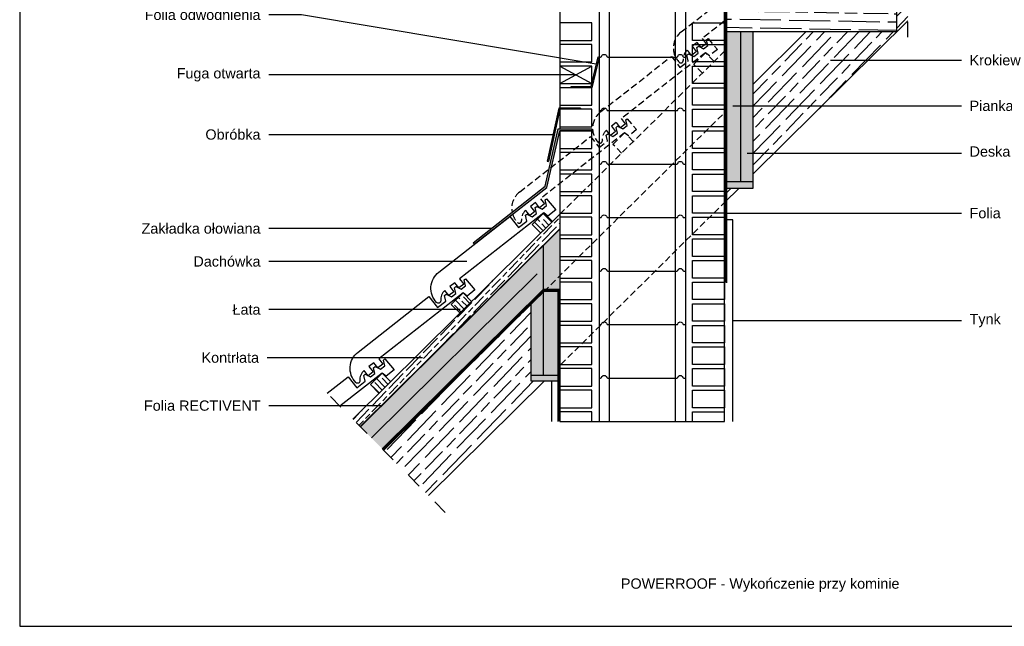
# Model space of a CAD drawing. Header units: millimetres. Extents: x -1427 to 15787, y -1578 to 5789.
# Tile 98 of 146: x -1250 to -1011, y 1619 to 1766. Entities that reach past the tile are written whole.
import ezdxf
from ezdxf import colors
from ezdxf.entities.mleader import LeaderData, LeaderLine
from ezdxf.math import Vec2, Vec3

# ---------------------------------------------------------------- set-up
doc = ezdxf.new("R2010")
doc.units = ezdxf.units.MM
doc.linetypes.add('ACAD_ISO03W100', pattern=[30, 12, -18])
doc.linetypes.add('UKRYTE', pattern=[9.525, 6.35, -3.175])
for name, color, linetype in [('folia', 7, 'ACAD_ISO03W100'), ('niewidoczne', 7, 'UKRYTE'), ('opis', 7, 'Continuous'), ('POWERROOF', 7, 'GRADZINOWANIE')]:
    doc.layers.add(name, color=color, linetype=linetype)
doc.styles.get("Standard").update_dxf_attribs({"font": 'arial.ttf'})
doc.linetypes.add('GRADZINOWANIE', pattern='A,0.00254,-2.54,[134,ltypeshp.shx,S=2.54,R=0,X=-2.54,Y=0],-5.08,[134,ltypeshp.shx,S=2.54,R=180,X=2.54,Y=0],-2.54', length=10.16254)

# ---------------------------------------------------------------- blocks, each defined once
blk = doc.blocks.new('_None')

msp = doc.modelspace()

# ---------------------------------------------------------------- hatches: boundary and pattern name
h = msp.add_hatch()
h.set_pattern_fill('GOST_WOOD', color=256, angle=316)
h.set_pattern_definition([(46, (-1511.5406, 1623.9323), (4.31604, -4.16795), [10, -2]), (46, (-1511.491, 1621.1043), (4.31604, -4.16795), [6, -1.5, 3, -1.5]), (46, (-1512.1366, 1617.557), (4.31604, -4.16795), [10, -2])])
h.paths.add_polyline_path([(-1122.58739, 1678.4699), (-1125.71347, 1678.4699), (-1125.71347, 1679.9699), (-1125.71347, 1697.18926), (-1161.56152, 1661.68496), (-1150.65429, 1650.67213)])
h.paths.add_polyline_path([(-1036.81492, 1763.4199), (-1058.8416, 1763.4199), (-1071.71347, 1750.67145), (-1071.71347, 1728.85599)])
h.paths.add_polyline_path([(-1034.13296, 1787.89161), (-1049.75446, 1772.4199), (-1051.77383, 1770.4199), (-1036.81492, 1770.4199), (-1036.81492, 1763.4199), (-1034.13296, 1766.07615)])
h.paths.add_polyline_path([(-1075.18283, 1725.4199), (-1078.21347, 1725.4199), (-1078.21347, 1722.41832)])
h = msp.add_hatch()
h.set_pattern_fill('GOST_WOOD', color=256, angle=89)
h.set_pattern_definition([(179, (-1511.5406, 1623.9323), (0.104714, 5.999086), [10, -2]), (179, (-1509.506, 1625.897), (0.104714, 5.999086), [6, -1.5, 3, -1.5]), (179, (-1506.4716, 1627.8445), (0.104714, 5.999086), [10, -2])])
h.paths.add_polyline_path([(-1078.21347, 1770.4199), (-1078.21347, 1763.4199), (-1036.81492, 1763.4199), (-1036.81492, 1770.4199)])
h = msp.add_hatch(color=8)
h.dxf.hatch_style = 1
h.paths.add_polyline_path([(-1071.71347, 1763.4199), (-1074.71347, 1763.4199), (-1074.71347, 1726.9199), (-1071.71347, 1726.9199)])
h.paths.add_polyline_path([(-1071.71347, 1726.9199), (-1074.71347, 1726.9199), (-1078.21347, 1726.9199), (-1078.21347, 1725.4199), (-1071.71347, 1725.4199)])
h.paths.add_polyline_path([(-1122.71347, 1700.16049), (-1125.71347, 1697.18926), (-1125.71347, 1679.9699), (-1122.71347, 1679.9699)])
h.paths.add_polyline_path([(-1119.21347, 1679.9699), (-1125.71347, 1679.9699), (-1125.71347, 1678.4699), (-1119.21347, 1678.4699)])
h = msp.add_hatch(color=9)
h.dxf.hatch_style = 1
h.paths.add_polyline_path([(-1074.71347, 1763.4199), (-1078.21347, 1763.4199), (-1078.21347, 1726.9199), (-1074.71347, 1726.9199)])
h = msp.add_hatch()
h.set_pattern_fill('GOST_WOOD', color=256, scale=0.5, angle=44)
h.set_pattern_definition([(134, (-1508.8906, 1574.9323), (2.15802, 2.083975), [5, -1]), (134, (-1507.4766, 1574.9077), (2.15802, 2.083975), [3, -0.75, 1.5, -0.75]), (134, (-1505.7153, 1574.5233), (2.15802, 2.083975), [5, -1])])
h.paths.add_polyline_path([(-1159.80883, 1678.3398), (-1161.91991, 1680.47132), (-1164.76193, 1677.65655), (-1162.65086, 1675.52503)])
h.paths.add_polyline_path([(-1140.16337, 1697.79689), (-1142.27444, 1699.9284), (-1145.11647, 1697.11363), (-1143.00539, 1694.98212)])
h.paths.add_polyline_path([(-1120.5179, 1717.25397), (-1122.62898, 1719.38549), (-1125.471, 1716.57072), (-1123.35992, 1714.4392)])
h = msp.add_hatch(color=9)
h.dxf.hatch_style = 1
h.paths.add_polyline_path([(-1119.21347, 1700.34735), (-1122.50878, 1700.36323), (-1122.71347, 1700.16049), (-1122.71347, 1679.9699), (-1119.21347, 1679.9699)])
h.paths.add_polyline_path([(-1118.71347, 1702.5449), (-1118.71347, 1704.12214), (-1122.00637, 1700.86081), (-1118.71347, 1700.84495)])
h.paths.add_polyline_path([(-1118.71347, 1704.12214), (-1118.71347, 1707.7949), (-1118.71347, 1715.38173), (-1122.71347, 1711.42009), (-1122.71347, 1700.86422), (-1122.00637, 1700.86081)])
at = {"layer": 'opis'}
h = msp.add_hatch(dxfattribs=at)
h.set_pattern_fill('GOST_WOOD', color=256, scale=0.5, angle=316)
h.set_pattern_definition([(46, (-1511.5406, 1623.9323), (2.15802, -2.083975), [5, -1]), (46, (-1511.516, 1622.5183), (2.15802, -2.083975), [3, -0.75, 1.5, -0.75]), (46, (-1511.8386, 1620.7447), (2.15802, -2.083975), [5, -1])])
h.paths.add_polyline_path([(-1118.71347, 1715.52248), (-1118.71347, 1718.2949), (-1118.71347, 1719.0411), (-1165.69264, 1672.51241), (-1162.13995, 1672.51241)])
h.paths.add_polyline_path([(-1162.13995, 1672.51241), (-1165.69264, 1672.51241), (-1166.96848, 1671.24881), (-1163.42172, 1671.24294)])
h.paths.add_polyline_path([(-1163.42172, 1671.24294), (-1166.96848, 1671.24881), (-1169.02065, 1669.21632), (-1167.26142, 1667.44005)])
h.paths.add_polyline_path([(-1038.0453, 1795.41713), (-1039.80453, 1797.19339), (-1044.77806, 1792.26755), (-1043.01883, 1790.49128)])
h = msp.add_hatch(color=256, dxfattribs=at)
h.dxf.hatch_style = 1
h.paths.add_polyline_path([(-1109.21347, 1757.2199), (-1109.45681, 1757.27725), (-1111.1614, 1750.0449), (-1115.96347, 1750.0449), (-1115.96347, 1749.7949), (-1110.96347, 1749.7949)])
h = msp.add_hatch(color=256, dxfattribs=at)
h.dxf.hatch_style = 1
h.paths.add_polyline_path([(-1118.71347, 1744.5449), (-1113.71347, 1744.5449), (-1113.71347, 1744.8449), (-1118.95476, 1744.8449), (-1121.79401, 1731.9116), (-1121.50099, 1731.84727)])
h = msp.add_hatch(color=256, dxfattribs=at)
h.dxf.hatch_style = 1
h.paths.add_polyline_path([(-1121.86939, 1725.5678), (-1120.72579, 1730.54205), (-1121.35142, 1730.05232), (-1122.31701, 1725.85238), (-1139.84576, 1712.13128), (-1139.53756, 1711.73756)])
h.paths.add_polyline_path([(-1118.71347, 1739.2949), (-1110.96347, 1739.2949), (-1110.96347, 1739.7949), (-1119.11156, 1739.7949), (-1121.35142, 1730.05232), (-1120.72579, 1730.54205)])
at = {"layer": 'POWERROOF'}
h = msp.add_hatch(color=9, dxfattribs=at)
h.dxf.hatch_style = 1
h.paths.add_polyline_path([(-1122.71347, 1700.86422), (-1122.71347, 1711.42009), (-1167.19105, 1667.369), (-1161.91336, 1662.04022)])

# ---------------------------------------------------------------- linework, layer by layer
msp.add_lwpolyline([(-1250.04064, 1618.93234), (-890.04064, 1618.93234), (-890.04064, 1871.93234), (-1250.04064, 1871.93234)], close=True)
for points in [[(-1071.71347, 1728.85599), (-1034.13296, 1766.07615)], [(-1071.71347, 1750.67145), (-1058.8416, 1763.4199)], [(-1078.71347, 1721.92311), (-1075.18283, 1725.4199)], [(-1169.02065, 1669.21632), (-1118.71347, 1719.0411)], [(-1125.471, 1716.57072), (-1122.62898, 1719.38549)], [(-1120.51959, 1717.25568), (-1122.62898, 1719.38549)], [(-1123.36161, 1714.44091), (-1125.471, 1716.57072)], [(-1167.26142, 1667.44005), (-1118.71347, 1715.52248)], [(-1167.19105, 1667.369), (-1118.71347, 1715.38173)], [(-1161.91336, 1662.04022), (-1122.71347, 1700.86422)], [(-1145.11647, 1697.11363), (-1142.27444, 1699.9284)], [(-1140.16506, 1697.79859), (-1142.27444, 1699.9284)], [(-1143.00708, 1694.98383), (-1145.11647, 1697.11363)], [(-1175.31615, 1675.57277), (-1170.20993, 1679.5698), (-1168.11421, 1676.8925), (-1166.09065, 1678.4765), (-1166.41237, 1679.87558), (-1166.0344, 1680.17145), (-1164.7535, 1679.52318), (-1163.69932, 1680.34837), (-1164.02104, 1681.74746), (-1163.64307, 1682.04332), (-1162.36217, 1681.39506), (-1161.30799, 1682.22025), (-1161.62971, 1683.61934), (-1161.28947, 1683.88567), (-1159.02321, 1681.23247), (-1160.94779, 1679.68552), (-1161.91991, 1680.47132), (-1172.1988, 1672.42524)], [(-1164.76193, 1677.65655), (-1161.91991, 1680.47132)], [(-1159.81053, 1678.34151), (-1161.91991, 1680.47132)], [(-1150.65429, 1650.67213), (-1122.58739, 1678.4699)], [(-1162.65255, 1675.52674), (-1164.76193, 1677.65655)]]:
    msp.add_lwpolyline(points)
for points in [[(-1143.09588, 1703.36447), (-1142.10224, 1702.0951), (-1143.30789, 1701.15135), (-1144.30153, 1702.42072), (-1145.48721, 1701.49259), (-1144.49357, 1700.22322), (-1145.69922, 1699.27947), (-1146.68984, 1700.54499, 0.237484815), (-1147.69844, 1698.04296, -0.706948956), (-1148.68719, 1697.59763, -0.443542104), (-1148.15613, 1704.99115), (-1130.919, 1718.48397), (-1128.82327, 1715.80667), (-1126.79972, 1717.39067), (-1127.12144, 1718.78975), (-1126.74347, 1719.08562), (-1125.46257, 1718.43735), (-1124.40839, 1719.26254), (-1124.73011, 1720.66163), (-1124.35214, 1720.9575), (-1123.07124, 1720.30923), (-1122.01706, 1721.13442), (-1122.33878, 1722.53351), (-1121.99854, 1722.79984), (-1119.73228, 1720.14664), (-1121.65686, 1718.59969), (-1122.62898, 1719.38549)], [(-1162.74134, 1683.90739), (-1161.74771, 1682.63801), (-1162.95336, 1681.69426), (-1163.94699, 1682.96363), (-1165.13267, 1682.03551), (-1164.13904, 1680.76614), (-1165.34469, 1679.82238), (-1166.3353, 1681.0879, 0.237484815), (-1167.34391, 1678.58587, -0.706948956), (-1168.33265, 1678.14054, -0.443542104), (-1167.80159, 1685.53406), (-1150.56447, 1699.02689), (-1148.46874, 1696.34959), (-1146.44518, 1697.93358), (-1146.7669, 1699.33266), (-1146.38893, 1699.62853), (-1145.10804, 1698.98027), (-1144.05385, 1699.80546), (-1144.37557, 1701.20454), (-1143.9976, 1701.50041), (-1142.71671, 1700.85215), (-1141.66252, 1701.67734), (-1141.98424, 1703.07642), (-1141.64401, 1703.34275), (-1139.37775, 1700.68955), (-1141.30232, 1699.1426), (-1142.27444, 1699.9284)]]:
    msp.add_lwpolyline(points, format="xyb", close=True)
at = {"linetype": 'ACAD_ISO03W100', "ltscale": 0.3}
msp.add_lwpolyline([(-1146.61475, 1646.59349), (-1176.5007, 1676.76879)], dxfattribs=at)
at = {"layer": 'folia', "ltscale": 0.3}
for points, const_width in [([(-1034.30888, 1788.06924), (-1049.85731, 1772.6699), (-1078.46347, 1772.6699), (-1078.46347, 1702.4199)], 0.5), ([(-1167.22624, 1667.40453), (-1118.71347, 1715.4521)], 0.1), ([(-1161.73744, 1661.86259), (-1122.61112, 1700.61372), (-1118.96347, 1700.59615), (-1118.96347, 1668.7199)], 0.5)]:
    msp.add_lwpolyline(points, dxfattribs=dict(at, const_width=const_width))
at = {"layer": 'niewidoczne', "ltscale": 0.25}
msp.add_line((-1081.22866, 1756.16985), (-1083.33805, 1758.29966), dxfattribs=at)
for points in [[(-1078.71347, 1765.99874), (-1084.15948, 1761.73573), (-1083.16584, 1760.46636), (-1084.37149, 1759.5226), (-1085.36513, 1760.79197), (-1086.55081, 1759.86385), (-1085.55717, 1758.59448), (-1086.76282, 1757.65072), (-1087.75344, 1758.91624, 0.237484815), (-1088.76205, 1756.41421, -0.706948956), (-1089.75079, 1755.96888, -0.443542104), (-1089.21973, 1763.3624), (-1071.9826, 1776.85523), (-1069.88688, 1774.17793), (-1067.86332, 1775.76192), (-1068.18504, 1777.16101), (-1067.80707, 1777.45687), (-1066.52617, 1776.80861), (-1065.47199, 1777.6338), (-1065.79371, 1779.03288), (-1065.41574, 1779.32875), (-1064.13484, 1778.68049), (-1063.08066, 1779.50568), (-1063.29089, 1780.4199)], [(-1130.3398, 1719.57233, -0.280936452), (-1128.51066, 1724.44823), (-1111.27354, 1737.94106), (-1109.17781, 1735.26376), (-1107.15425, 1736.84775), (-1107.47597, 1738.24684), (-1107.098, 1738.5427), (-1105.81711, 1737.89444), (-1104.76292, 1738.71963), (-1105.08464, 1740.11871), (-1104.70667, 1740.41458), (-1103.42578, 1739.76632), (-1102.37159, 1740.59151), (-1102.69331, 1741.99059), (-1102.35307, 1742.25692), (-1100.08681, 1739.60373), (-1102.01139, 1738.05677), (-1102.98351, 1738.84257), (-1123.45041, 1722.82156), (-1122.45677, 1721.55219), (-1123.66242, 1720.60843), (-1124.65606, 1721.8778), (-1125.84174, 1720.94968), (-1124.8481, 1719.68031), (-1126.05375, 1718.73655), (-1127.04437, 1720.00207, 0.237484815), (-1128.05298, 1717.50004, -0.706948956), (-1129.04172, 1717.05471, -0.116720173), (-1130.20766, 1719.04079, -0.116720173)]]:
    msp.add_lwpolyline(points, format="xyb", dxfattribs=at)
msp.add_lwpolyline([(-1103.80494, 1742.27864), (-1102.81131, 1741.00927), (-1104.01696, 1740.06552), (-1105.01059, 1741.33489), (-1106.19628, 1740.40677), (-1105.20264, 1739.13739), (-1106.40829, 1738.19364), (-1107.39891, 1739.45916, 0.237484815), (-1108.40751, 1736.95713, -0.706948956), (-1109.39626, 1736.5118, -0.443542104), (-1108.86519, 1743.90532), (-1091.62807, 1757.39814), (-1089.53234, 1754.72084), (-1087.50879, 1756.30484), (-1087.83051, 1757.70392), (-1087.45254, 1757.99979), (-1086.17164, 1757.35153), (-1085.11746, 1758.17672), (-1085.43918, 1759.5758), (-1085.06121, 1759.87167), (-1083.78031, 1759.2234), (-1082.72613, 1760.04859), (-1083.04785, 1761.44768), (-1082.70761, 1761.71401), (-1080.44135, 1759.06081), (-1082.36593, 1757.51386), (-1083.33805, 1758.29966)], format="xyb", close=True, dxfattribs=at)
for points in [[(-1118.71347, 1719.0411), (-1078.71347, 1758.65754)], [(-1086.18007, 1755.48489), (-1083.33805, 1758.29966)], [(-1081.22866, 1756.16985), (-1083.33805, 1758.29966)], [(-1084.07068, 1753.35508), (-1086.18007, 1755.48489)], [(-1161.56152, 1661.68496), (-1078.71347, 1743.73858)], [(-1105.82553, 1736.02781), (-1102.98351, 1738.84257)], [(-1100.87413, 1736.71277), (-1102.98351, 1738.84257)], [(-1103.71615, 1733.898), (-1105.82553, 1736.02781)], [(-1118.47294, 1682.5449), (-1078.71347, 1721.92311)]]:
    msp.add_lwpolyline(points, dxfattribs=at)
at = {"layer": 'opis'}
for points in [[(-1088.21347, 1819.61921), (-1088.21347, 1668.7199)], [(-1090.71347, 1817.14319), (-1090.71347, 1668.7199)], [(-1106.71347, 1801.29661), (-1106.71347, 1668.7199)], [(-1109.21347, 1798.82058), (-1109.21347, 1668.7199)], [(-1118.71347, 1668.7199), (-1078.71347, 1668.7199), (-1078.71347, 1791.7949)], [(-1118.71347, 1789.41168), (-1118.71347, 1744.8449)], [(-1034.4848, 1788.24686), (-1049.96016, 1772.9199), (-1078.71347, 1772.9199), (-1078.71347, 1702.4199)], [(-1034.13296, 1787.89161), (-1049.75446, 1772.4199), (-1078.21347, 1772.4199), (-1078.21347, 1702.4199)], [(-1036.81492, 1763.4199), (-1036.81492, 1770.4199), (-1078.21347, 1770.4199)], [(-1078.21347, 1763.4199), (-1036.81492, 1763.4199)], [(-1074.71347, 1726.9199), (-1074.71347, 1763.4199)], [(-1071.71347, 1726.9199), (-1071.71347, 1763.4199)], [(-1110.96347, 1750.88468), (-1110.96347, 1755.0449), (-1118.71347, 1755.0449), (-1118.71347, 1750.7949), (-1110.98463, 1750.7949)], [(-1118.71347, 1755.0449), (-1110.98221, 1750.80517)], [(-1118.71347, 1750.7949), (-1110.96347, 1755.0449)], [(-1113.71347, 1744.8449), (-1118.95476, 1744.8449), (-1121.79401, 1731.9116)], [(-1113.71347, 1744.8449), (-1113.71347, 1744.5449)], [(-1113.71347, 1744.5449), (-1118.71347, 1744.5449), (-1121.50099, 1731.84727)], [(-1118.71347, 1744.5449), (-1118.71347, 1739.7949)], [(-1139.84576, 1712.13128), (-1122.31701, 1725.85238), (-1119.11156, 1739.7949), (-1110.96347, 1739.7949)], [(-1139.53756, 1711.73756), (-1121.86939, 1725.5678), (-1118.71347, 1739.2949), (-1110.96347, 1739.2949)], [(-1118.71347, 1739.2949), (-1118.71347, 1668.7199)], [(-1110.96347, 1739.7949), (-1110.96347, 1739.2949)], [(-1121.79401, 1731.9116), (-1121.50099, 1731.84727)], [(-1078.71347, 1725.4199), (-1071.71347, 1725.4199), (-1071.71347, 1726.9199), (-1078.71347, 1726.9199)], [(-1076.71347, 1668.7199), (-1076.71347, 1717.7199), (-1078.71347, 1717.7199)], [(-1139.84576, 1712.13128), (-1139.53756, 1711.73756)], [(-1122.71347, 1679.9699), (-1122.71347, 1711.42009)], [(-1161.91336, 1662.04022), (-1122.71347, 1700.86422), (-1118.71347, 1700.84495), (-1118.71347, 1668.7199)], [(-1161.56152, 1661.68496), (-1122.50878, 1700.36323), (-1119.21347, 1700.34735), (-1119.21347, 1668.7199)], [(-1125.71347, 1679.9699), (-1125.71347, 1697.18926)], [(-1118.71347, 1678.4699), (-1125.71347, 1678.4699), (-1125.71347, 1679.9699), (-1118.71347, 1679.9699)], [(-1120.71347, 1668.7199), (-1120.71347, 1678.4699)], [(-1110.96347, 1668.7199), (-1110.96347, 1671.0449), (-1118.71347, 1671.0449)], [(-1086.46347, 1668.7199), (-1086.46347, 1671.0449), (-1078.71347, 1671.0449)]]:
    msp.add_lwpolyline(points, dxfattribs=at)
at = {"layer": 'opis', "linetype": 'ACAD_ISO03W100', "ltscale": 0.3}
msp.add_lwpolyline([(-1034.13296, 1762.07615), (-1034.13296, 1815.7694)], dxfattribs=at)
at = {"layer": 'opis'}
for points in [[(-1118.71347, 1761.2949), (-1110.96347, 1761.2949), (-1110.96347, 1765.5449), (-1118.71347, 1765.5449)], [(-1078.71347, 1761.2949), (-1086.46347, 1761.2949), (-1086.46347, 1765.5449), (-1078.71347, 1765.5449)], [(-1118.71347, 1756.0449), (-1110.96347, 1756.0449), (-1110.96347, 1760.2949), (-1118.71347, 1760.2949)], [(-1078.71347, 1756.0449), (-1086.46347, 1756.0449), (-1086.46347, 1760.2949), (-1078.71347, 1760.2949)], [(-1115.96347, 1749.7949), (-1115.96347, 1750.0449), (-1111.1614, 1750.0449), (-1109.45681, 1757.27725), (-1109.21347, 1757.2199), (-1110.96347, 1749.7949)], [(-1078.71347, 1750.7949), (-1086.46347, 1750.7949), (-1086.46347, 1755.0449), (-1078.71347, 1755.0449)], [(-1118.71347, 1745.5449), (-1110.96347, 1745.5449), (-1110.96347, 1749.7949), (-1118.71347, 1749.7949)], [(-1078.71347, 1745.5449), (-1086.46347, 1745.5449), (-1086.46347, 1749.7949), (-1078.71347, 1749.7949)], [(-1118.71347, 1740.2949), (-1110.96347, 1740.2949), (-1110.96347, 1744.5449), (-1118.71347, 1744.5449)], [(-1078.71347, 1740.2949), (-1086.46347, 1740.2949), (-1086.46347, 1744.5449), (-1078.71347, 1744.5449)], [(-1118.71347, 1735.0449), (-1110.96347, 1735.0449), (-1110.96347, 1739.2949), (-1118.71347, 1739.2949)], [(-1078.71347, 1735.0449), (-1086.46347, 1735.0449), (-1086.46347, 1739.2949), (-1078.71347, 1739.2949)], [(-1118.71347, 1729.7949), (-1110.96347, 1729.7949), (-1110.96347, 1734.0449), (-1118.71347, 1734.0449)], [(-1078.71347, 1729.7949), (-1086.46347, 1729.7949), (-1086.46347, 1734.0449), (-1078.71347, 1734.0449)], [(-1118.71347, 1724.5449), (-1110.96347, 1724.5449), (-1110.96347, 1728.7949), (-1118.71347, 1728.7949)], [(-1078.71347, 1724.5449), (-1086.46347, 1724.5449), (-1086.46347, 1728.7949), (-1078.71347, 1728.7949)], [(-1118.71347, 1719.2949), (-1110.96347, 1719.2949), (-1110.96347, 1723.5449), (-1118.71347, 1723.5449)], [(-1078.71347, 1719.2949), (-1086.46347, 1719.2949), (-1086.46347, 1723.5449), (-1078.71347, 1723.5449)], [(-1118.71347, 1714.0449), (-1110.96347, 1714.0449), (-1110.96347, 1718.2949), (-1118.71347, 1718.2949)], [(-1078.71347, 1714.0449), (-1086.46347, 1714.0449), (-1086.46347, 1718.2949), (-1078.71347, 1718.2949)], [(-1118.71347, 1708.7949), (-1110.96347, 1708.7949), (-1110.96347, 1713.0449), (-1118.71347, 1713.0449)], [(-1078.71347, 1708.7949), (-1086.46347, 1708.7949), (-1086.46347, 1713.0449), (-1078.71347, 1713.0449)], [(-1118.71347, 1703.5449), (-1110.96347, 1703.5449), (-1110.96347, 1707.7949), (-1118.71347, 1707.7949)], [(-1078.71347, 1703.5449), (-1086.46347, 1703.5449), (-1086.46347, 1707.7949), (-1078.71347, 1707.7949)], [(-1118.71347, 1698.2949), (-1110.96347, 1698.2949), (-1110.96347, 1702.5449), (-1118.71347, 1702.5449)], [(-1078.71347, 1698.2949), (-1086.46347, 1698.2949), (-1086.46347, 1702.5449), (-1078.71347, 1702.5449)], [(-1118.71347, 1693.0449), (-1110.96347, 1693.0449), (-1110.96347, 1697.2949), (-1118.71347, 1697.2949)], [(-1078.71347, 1693.0449), (-1086.46347, 1693.0449), (-1086.46347, 1697.2949), (-1078.71347, 1697.2949)], [(-1118.71347, 1687.7949), (-1110.96347, 1687.7949), (-1110.96347, 1692.0449), (-1118.71347, 1692.0449)], [(-1078.71347, 1687.7949), (-1086.46347, 1687.7949), (-1086.46347, 1692.0449), (-1078.71347, 1692.0449)], [(-1118.71347, 1682.5449), (-1110.96347, 1682.5449), (-1110.96347, 1686.7949), (-1118.71347, 1686.7949)], [(-1078.71347, 1682.5449), (-1086.46347, 1682.5449), (-1086.46347, 1686.7949), (-1078.71347, 1686.7949)], [(-1118.71347, 1677.2949), (-1110.96347, 1677.2949), (-1110.96347, 1681.5449), (-1118.71347, 1681.5449)], [(-1078.71347, 1677.2949), (-1086.46347, 1677.2949), (-1086.46347, 1681.5449), (-1078.71347, 1681.5449)], [(-1118.71347, 1672.0449), (-1110.96347, 1672.0449), (-1110.96347, 1676.2949), (-1118.71347, 1676.2949)], [(-1078.71347, 1672.0449), (-1086.46347, 1672.0449), (-1086.46347, 1676.2949), (-1078.71347, 1676.2949)]]:
    msp.add_lwpolyline(points, close=True, dxfattribs=at)
for points in [[(-1109.21347, 1757.2199), (-1108.82805, 1757.2199, 0.333976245), (-1108.58789, 1757.40045, -0.751809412), (-1107.33905, 1757.40045, 0.333976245), (-1107.09889, 1757.2199), (-1090.32805, 1757.2199, 0.333976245), (-1090.08789, 1757.40045, -0.751809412), (-1088.83905, 1757.40045, 0.333976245), (-1088.59889, 1757.2199), (-1088.21347, 1757.2199)], [(-1109.21347, 1744.2199), (-1108.82805, 1744.2199, 0.333976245), (-1108.58789, 1744.40045, -0.751809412), (-1107.33905, 1744.40045, 0.333976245), (-1107.09889, 1744.2199), (-1090.32805, 1744.2199, 0.333976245), (-1090.08789, 1744.40045, -0.751809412), (-1088.83905, 1744.40045, 0.333976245), (-1088.59889, 1744.2199), (-1088.21347, 1744.2199)], [(-1109.21347, 1731.2199), (-1108.82805, 1731.2199, 0.333976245), (-1108.58789, 1731.40045, -0.751809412), (-1107.33905, 1731.40045, 0.333976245), (-1107.09889, 1731.2199), (-1090.32805, 1731.2199, 0.333976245), (-1090.08789, 1731.40045, -0.751809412), (-1088.83905, 1731.40045, 0.333976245), (-1088.59889, 1731.2199), (-1088.21347, 1731.2199)], [(-1109.21347, 1718.2199), (-1108.82805, 1718.2199, 0.333976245), (-1108.58789, 1718.40045, -0.751809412), (-1107.33905, 1718.40045, 0.333976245), (-1107.09889, 1718.2199), (-1090.32805, 1718.2199, 0.333976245), (-1090.08789, 1718.40045, -0.751809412), (-1088.83905, 1718.40045, 0.333976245), (-1088.59889, 1718.2199), (-1088.21347, 1718.2199)], [(-1109.21347, 1705.2199), (-1108.82805, 1705.2199, 0.333976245), (-1108.58789, 1705.40045, -0.751809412), (-1107.33905, 1705.40045, 0.333976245), (-1107.09889, 1705.2199), (-1090.32805, 1705.2199, 0.333976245), (-1090.08789, 1705.40045, -0.751809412), (-1088.83905, 1705.40045, 0.333976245), (-1088.59889, 1705.2199), (-1088.21347, 1705.2199)], [(-1109.21347, 1692.2199), (-1108.82805, 1692.2199, 0.333976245), (-1108.58789, 1692.40045, -0.751809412), (-1107.33905, 1692.40045, 0.333976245), (-1107.09889, 1692.2199), (-1090.32805, 1692.2199, 0.333976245), (-1090.08789, 1692.40045, -0.751809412), (-1088.83905, 1692.40045, 0.333976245), (-1088.59889, 1692.2199), (-1088.21347, 1692.2199)], [(-1109.21347, 1679.2199), (-1108.82805, 1679.2199, 0.333976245), (-1108.58789, 1679.40045, -0.751809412), (-1107.33905, 1679.40045, 0.333976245), (-1107.09889, 1679.2199), (-1090.32805, 1679.2199, 0.333976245), (-1090.08789, 1679.40045, -0.751809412), (-1088.83905, 1679.40045, 0.333976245), (-1088.59889, 1679.2199), (-1088.21347, 1679.2199)]]:
    msp.add_lwpolyline(points, format="xyb", dxfattribs=at)
at = {"layer": 'POWERROOF', "ltscale": 0.37}
msp.add_lwpolyline([(-1164.55221, 1664.70461), (-1124.23982, 1704.52908)], dxfattribs=at)

# ---------------------------------------------------------------- texts
at = {"layer": 'opis', "insert": (-1070.04064, 1628.93234), "char_height": 2.5, "attachment_point": 5}
msp.add_mtext_dynamic_manual_height_columns('POWERROOF - Wykończenie przy kominie', width=88.2449997, gutter_width=12.5, heights=[0], dxfattribs=at)

# ---------------------------------------------------------------- leaders
at = {"layer": 'opis'}
ml = msp.add_multileader_mtext('Standard', dxfattribs=at)
ml.set_content('Folia odwodnienia', color=256)
ml.set_leader_properties()
ml.set_arrow_properties(name='NONE')
ml.build(insert=Vec2(0, 0))
ml.multileader.update_dxf_attribs({"text_left_attachment_type": 2, "text_right_attachment_type": 2})
ctx = ml.context
ctx.base_point, ctx.char_height, ctx.plane_origin = Vec3(-1221.21898, 1767.47182), 2.5, Vec3(-1109.88295, 1755.46916)
ctx.left_attachment, ctx.right_attachment, ctx.text_align_type = 2, 2, 2
notes = []
notes.append((ctx, [(0, (1, 1, 0), (-1181.5007, 1767.47182), (-1, 0), 8, [(0, [(-1109.88295, 1755.46916)], 0, [])])]))
ctx.mtext.insert, ctx.mtext.alignment, ctx.mtext.flow_direction = Vec3(-1191.5007, 1768.74229), 3, 5
ml = msp.add_multileader_mtext('Standard', dxfattribs=at)
ml.set_content('Krokiew', color=256)
ml.set_leader_properties()
ml.set_arrow_properties(name='NONE')
ml.build(insert=Vec2(0, 0))
ml.multileader.update_dxf_attribs({"text_left_attachment_type": 2, "text_right_attachment_type": 2})
ctx = ml.context
ctx.base_point, ctx.char_height, ctx.plane_origin = Vec3(-1021.13296, 1756.46607), 2.5, Vec3(-1052.92321, 1756.46607)
ctx.left_attachment, ctx.right_attachment = 2, 2
notes.append((ctx, [(0, (1, 1, 0), (-1029.13296, 1756.46607), (1, 0), 8, [(0, [(-1052.92321, 1756.46607)], 0, [])])]))
ctx.mtext.insert, ctx.mtext.flow_direction = Vec3(-1019.13296, 1757.73653), 5
ml = msp.add_multileader_mtext('Standard', dxfattribs=at)
ml.set_content('Fuga otwarta', color=256)
ml.set_leader_properties()
ml.set_arrow_properties(name='NONE')
ml.build(insert=Vec2(0, 0))
ml.multileader.update_dxf_attribs({"text_left_attachment_type": 2, "text_right_attachment_type": 2})
ctx = ml.context
ctx.base_point, ctx.char_height, ctx.plane_origin = Vec3(-1213.44954, 1752.92504), 2.5, Vec3(-1114.84784, 1752.92504)
ctx.left_attachment, ctx.right_attachment, ctx.text_align_type = 2, 2, 2
notes.append((ctx, [(0, (1, 1, 0), (-1181.5007, 1752.92504), (-1, 0), 8, [(0, [(-1114.84784, 1752.92504)], 0, [])])]))
ctx.mtext.insert, ctx.mtext.alignment, ctx.mtext.flow_direction = Vec3(-1191.5007, 1754.54253), 3, 5
ml = msp.add_multileader_mtext('Standard', dxfattribs=at)
ml.set_content('Pianka PUR', color=256)
ml.set_leader_properties()
ml.set_arrow_properties(name='NONE')
ml.build(insert=Vec2(0, 0))
ml.multileader.update_dxf_attribs({"text_left_attachment_type": 2, "text_right_attachment_type": 2})
ctx = ml.context
ctx.base_point, ctx.char_height, ctx.plane_origin = Vec3(-1021.13296, 1745.3574), 2.5, Vec3(-1076.71347, 1745.3574)
ctx.left_attachment, ctx.right_attachment = 2, 2
notes.append((ctx, [(0, (1, 1, 0), (-1029.13296, 1745.3574), (1, 0), 8, [(0, [(-1076.71347, 1745.3574)], 0, [])])]))
ctx.mtext.insert, ctx.mtext.flow_direction = Vec3(-1019.13296, 1746.62872), 5
ml = msp.add_multileader_mtext('Standard', dxfattribs=at)
ml.set_content('Obróbka', color=256)
ml.set_leader_properties()
ml.set_arrow_properties(name='NONE')
ml.build(insert=Vec2(0, 0))
ml.multileader.update_dxf_attribs({"text_left_attachment_type": 2, "text_right_attachment_type": 2})
ctx = ml.context
ctx.base_point, ctx.char_height, ctx.plane_origin = Vec3(-1206.57881, 1738.37825), 2.5, Vec3(-1120.37438, 1738.37825)
ctx.left_attachment, ctx.right_attachment, ctx.text_align_type = 2, 2, 2
notes.append((ctx, [(0, (1, 1, 0), (-1181.5007, 1738.37825), (-1, 0), 8, [(0, [(-1120.37438, 1738.37825)], 0, [])])]))
ctx.mtext.insert, ctx.mtext.alignment, ctx.mtext.flow_direction = Vec3(-1191.5007, 1739.67173), 3, 5
ml = msp.add_multileader_mtext('Standard', dxfattribs=at)
ml.set_content('Deska konstrukcji dachu', color=256)
ml.set_leader_properties()
ml.set_arrow_properties(name='NONE')
ml.build(insert=Vec2(0, 0))
ml.multileader.update_dxf_attribs({"text_left_attachment_type": 2, "text_right_attachment_type": 2})
ctx = ml.context
ctx.base_point, ctx.char_height, ctx.plane_origin = Vec3(-1021.13296, 1733.9199), 2.5, Vec3(-1073.21347, 1733.9199)
ctx.left_attachment, ctx.right_attachment = 2, 2
notes.append((ctx, [(0, (1, 1, 0), (-1029.13296, 1733.9199), (1, 0), 8, [(0, [(-1073.21347, 1733.9199)], 0, [])])]))
ctx.mtext.insert, ctx.mtext.flow_direction = Vec3(-1019.13296, 1735.5374), 5
ml = msp.add_multileader_mtext('Standard', dxfattribs=at)
ml.set_content('Folia', color=256)
ml.set_leader_properties()
ml.set_arrow_properties(name='NONE')
ml.build(insert=Vec2(0, 0))
ml.multileader.update_dxf_attribs({"text_left_attachment_type": 2, "text_right_attachment_type": 2})
ctx = ml.context
ctx.base_point, ctx.char_height, ctx.plane_origin = Vec3(-1021.13296, 1719.2949), 2.5, Vec3(-1078.46347, 1719.2949)
ctx.left_attachment, ctx.right_attachment = 2, 2
notes.append((ctx, [(0, (1, 1, 0), (-1029.13296, 1719.2949), (1, 0), 8, [(0, [(-1078.46347, 1719.2949)], 0, [])])]))
ctx.mtext.insert, ctx.mtext.flow_direction = Vec3(-1019.13296, 1720.56536), 5
ml = msp.add_multileader_mtext('Standard', dxfattribs=at)
ml.set_content('Zakładka ołowiana', color=256)
ml.set_leader_properties()
ml.set_arrow_properties(name='NONE')
ml.build(insert=Vec2(0, 0))
ml.multileader.update_dxf_attribs({"text_left_attachment_type": 2, "text_right_attachment_type": 2})
ctx = ml.context
ctx.base_point, ctx.char_height, ctx.plane_origin = Vec3(-1222.20978, 1715.56156), 2.5, Vec3(-1135.46357, 1715.56156)
ctx.left_attachment, ctx.right_attachment, ctx.text_align_type = 2, 2, 2
notes.append((ctx, [(0, (1, 1, 0), (-1181.5007, 1715.56156), (-1, 0), 8, [(0, [(-1135.46357, 1715.56156)], 0, [])])]))
ctx.mtext.insert, ctx.mtext.alignment, ctx.mtext.flow_direction = Vec3(-1191.5007, 1716.83202), 3, 5
ml = msp.add_multileader_mtext('Standard', dxfattribs=at)
ml.set_content('Dachówka', color=256)
ml.set_leader_properties()
ml.set_arrow_properties(name='NONE')
ml.build(insert=Vec2(0, 0))
ml.multileader.update_dxf_attribs({"text_left_attachment_type": 2, "text_right_attachment_type": 2})
ctx = ml.context
ctx.base_point, ctx.char_height, ctx.plane_origin = Vec3(-1209.38918, 1707.55241), 2.5, Vec3(-1141.31493, 1707.55241)
ctx.left_attachment, ctx.right_attachment, ctx.text_align_type = 2, 2, 2
notes.append((ctx, [(0, (1, 1, 0), (-1181.5007, 1707.55241), (-1, 0), 8, [(0, [(-1141.31493, 1707.55241)], 0, [])])]))
ctx.mtext.insert, ctx.mtext.alignment, ctx.mtext.flow_direction = Vec3(-1191.5007, 1708.8297), 3, 5
ml = msp.add_multileader_mtext('Standard', dxfattribs=at)
ml.set_content('Łata', color=256)
ml.set_leader_properties()
ml.set_arrow_properties(name='NONE')
ml.build(insert=Vec2(0, 0))
ml.multileader.update_dxf_attribs({"text_left_attachment_type": 2, "text_right_attachment_type": 2})
ctx = ml.context
ctx.base_point, ctx.char_height, ctx.plane_origin = Vec3(-1200.14975, 1695.87241), 2.5, Vec3(-1142.99681, 1695.87241)
ctx.left_attachment, ctx.right_attachment, ctx.text_align_type = 2, 2, 2
notes.append((ctx, [(0, (1, 1, 0), (-1181.5007, 1695.87241), (-1, 0), 8, [(0, [(-1142.99681, 1695.87241)], 0, [])])]))
ctx.mtext.insert, ctx.mtext.alignment, ctx.mtext.flow_direction = Vec3(-1191.5007, 1697.14288), 3, 5
ml = msp.add_multileader_mtext('Standard', dxfattribs=at)
ml.set_content('Tynk', color=256)
ml.set_leader_properties()
ml.set_arrow_properties(name='NONE')
ml.build(insert=Vec2(0, 0))
ml.multileader.update_dxf_attribs({"text_left_attachment_type": 2, "text_right_attachment_type": 2})
ctx = ml.context
ctx.base_point, ctx.char_height, ctx.plane_origin = Vec3(-1021.13296, 1693.2199), 2.5, Vec3(-1076.71347, 1693.2199)
ctx.left_attachment, ctx.right_attachment = 2, 2
notes.append((ctx, [(0, (1, 1, 0), (-1029.13296, 1693.2199), (1, 0), 8, [(0, [(-1076.71347, 1693.2199)], 0, [])])]))
ctx.mtext.insert, ctx.mtext.flow_direction = Vec3(-1019.13296, 1694.8374), 5
ml = msp.add_multileader_mtext('Standard', dxfattribs=at)
ml.set_content('Kontrłata', color=256)
ml.set_leader_properties()
ml.set_arrow_properties(name='NONE')
ml.build(insert=Vec2(0, 0))
ml.multileader.update_dxf_attribs({"text_left_attachment_type": 2, "text_right_attachment_type": 2})
ctx = ml.context
ctx.base_point, ctx.char_height, ctx.plane_origin = Vec3(-1207.42834, 1684.19241), 2.5, Vec3(-1152.12321, 1684.19241)
ctx.left_attachment, ctx.right_attachment, ctx.text_align_type = 2, 2, 2
notes.append((ctx, [(0, (1, 1, 0), (-1181.85399, 1684.19241), (-1, 0), 8, [(0, [(-1152.12321, 1684.19241)], 0, [])])]))
ctx.mtext.insert, ctx.mtext.alignment, ctx.mtext.flow_direction = Vec3(-1191.85399, 1685.46288), 3, 5
ml = msp.add_multileader_mtext('Standard', dxfattribs=at)
ml.set_content('Folia RECTIVENT', color=256)
ml.set_leader_properties()
ml.set_arrow_properties(name='NONE')
ml.build(insert=Vec2(0, 0))
ml.multileader.update_dxf_attribs({"text_left_attachment_type": 2, "text_right_attachment_type": 2})
ctx = ml.context
ctx.base_point, ctx.char_height, ctx.plane_origin = Vec3(-1221.47649, 1672.51241), 2.5, Vec3(-1162.0689, 1672.51241)
ctx.left_attachment, ctx.right_attachment, ctx.text_align_type = 2, 2, 2
notes.append((ctx, [(0, (1, 1, 0), (-1181.5007, 1672.51241), (-1, 0), 8, [(0, [(-1162.0689, 1672.51241)], 0, [])])]))
ctx.mtext.insert, ctx.mtext.alignment, ctx.mtext.flow_direction = Vec3(-1191.5007, 1673.80505), 3, 5
for ctx, leaders in notes:
    for number, flags, end, landing, length, lines in leaders:
        leader = LeaderData()
        leader.index, (leader.has_last_leader_line, leader.has_dogleg_vector, leader.attachment_direction) = number, flags
        leader.last_leader_point, leader.dogleg_vector, leader.dogleg_length = Vec3(end), Vec3(landing), length
        for number, points, colour, breaks in lines:
            line = LeaderLine()
            line.index, line.vertices, line.color, line.breaks = number, Vec3.list(points), colors.encode_raw_color(colour), breaks
            leader.lines.append(line)
        ctx.leaders.append(leader)

doc.saveas('drawing.dxf')
